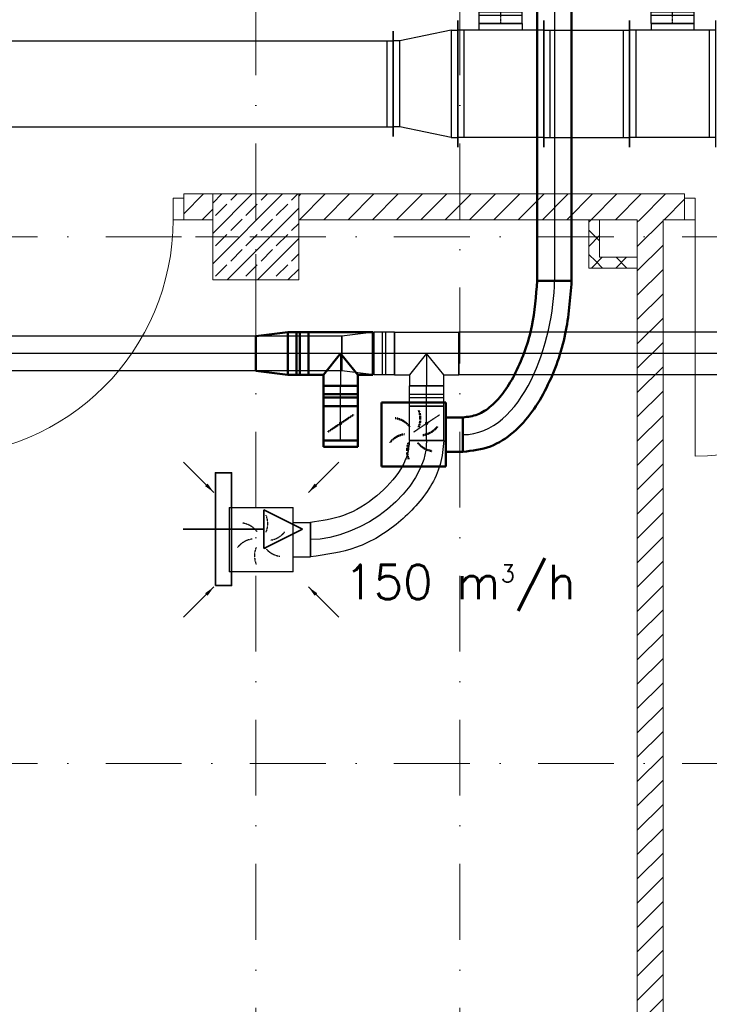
# Model space of a CAD drawing. Header units: millimetres. Extents: x -4612887 to -4536833, y -5457376 to -5415716.
# Tile 18 of 144: x -4594174 to -4590965, y -5451485 to -5446903. Entities that reach past the tile are written whole.
import ezdxf

# ---------------------------------------------------------------- set-up
doc = ezdxf.new("R2010")
doc.units = ezdxf.units.MM
doc.header["$MEASUREMENT"] = 0
for name, pattern in [('DASHDOT', [1, 0.5, -0.25, 0, -0.25]), ('DASHED', [0.75, 0.5, -0.25]), ('Kropki i Kreski', [670.277762, 352.777767, -176.388884, 0, -141.111112])]:
    doc.linetypes.add(name, pattern=pattern)
doc.layers.get('0').update_dxf_attribs({"color": 8, "lineweight": 18})
for name, color, linetype, lineweight in [('FLUID-N1', 7, 'Continuous', 30), ('FLUID-W1', 7, 'Continuous', 30), ('FLUID-W1-160-ARRGR', 7, 'Continuous', 25), ('FLUID-Zmiany', 7, 'Continuous', 50), ('is_wnt_kratki_kontaktowe', 160, 'Continuous', 35), ('Osie', 8, 'Continuous', 18), ('Slupy', 8, 'Continuous', 18), ('Ściany obudowa', 8, 'Continuous', 18), ('Ściany wewnętrzne', 7, 'Continuous', 18)]:
    doc.layers.add(name, color=color, linetype=linetype, lineweight=lineweight)
for name, color, linetype in [('FLUID-N1-SYM', 7, 'Continuous'), ('FLUID-w1-SYM', 7, 'Continuous'), ('FLUID-Zmiany-SYM', 7, 'Continuous')]:
    doc.layers.add(name, color=color, linetype=linetype)
doc.styles.add('FDBES', font='simplex.shx')
doc.linetypes.add('ZIGZAG', pattern='A,0.0001,-0.2,[131,ltypeshp.shx,S=0.2,R=0,X=-0.2,Y=0],-0.4,[131,ltypeshp.shx,S=0.2,R=180,X=0.2,Y=0],-0.2', length=0.8001)
doc.dimstyles.new('FDBES', dxfattribs={"dimscale": 50, "dimtxt": 4, "dimasz": 2.5, "dimexe": 0.8, "dimexo": 2, "dimgap": 1, "dimtad": 1, "dimdsep": 46, "dimtxsty": 'FDBES', "dimcen": 2.5, "dimclrd": 4, "dimclre": 5, "dimadec": 0, "dimazin": 0, "dimtfac": 1, "dimtmove": 0, "dimatfit": 3, "dimfxl": 1, "dimarcsym": 0})
pattern_1 = [(45, (-4559356.9, -5416807.61), (-56.56854, 56.56854), [])]
pattern_2 = [(45, (-4559356.9, -5416807.61), (-56.56854, 56.56854), []), (135, (-4559356.9, -5416807.61), (56.56854, 56.56854), [])]

# ---------------------------------------------------------------- blocks, each defined once
blk = doc.blocks.new('6')
at = {"layer": 'is_wnt_kratki_kontaktowe'}
for p, q in [((-12.52, 6), (-24.52, 0)), ((-12.52, 6), (-12.52, -6)), ((12.52, 0), (-12.52, 0)), ((-24.52, 0), (-12.52, -6))]:
    blk.add_line(p, q, dxfattribs=at)
blk.add_lwpolyline([(2.5, 17.5), (2.5, -17.5), (-2.5, -17.5), (-2.5, 17.5)], close=True, dxfattribs=at)
blk = doc.blocks.new('*U51')
at = {"color": 0, "linetype": 'ByBlock', "lineweight": -2}
for p, q in [((-149, -149), (-149, 149)), ((149, 149), (-149, 149)), ((149, 149), (149, -149)), ((-149, -149), (149, -149)), ((-80, -149), (-80, -229)), ((80, -149), (80, -229))]:
    blk.add_line(p, q, dxfattribs=at)
at = {"color": 10, "linetype": 'Continuous', "lineweight": -2}
blk.add_line((80, -229), (-80, -229), dxfattribs=at)
at = {"color": 7, "linetype": 'DASHED'}
for centre, start, end in [((-101.8, 27.3), 8.1986, 51.8014), ((-27.3, 101.8), 308.1986, 351.8014), ((-74.5, -74.5), 68.1986, 111.8014), ((27.3, -101.8), 128.1986, 171.8014), ((101.8, -27.3), 188.1986, 231.8014), ((74.5, 74.5), 248.1986, 291.8014)]:
    blk.add_arc(centre, 105.4, start, end, dxfattribs=at)
blk = doc.blocks.new('*U60')
at = {"color": 10, "linetype": 'Continuous', "lineweight": -2}
for p, q in [((-80, -80), (-80, 80)), ((80, 80), (80, -80))]:
    blk.add_line(p, q, dxfattribs=at)
at = {"color": 0, "linetype": 'ByBlock', "lineweight": -2}
for p, q in [((-80, 80), (80, 80)), ((-80, -80), (80, -80))]:
    blk.add_line(p, q, dxfattribs=at)
at = {"color": 7, "linetype": 'DASHED'}
blk.add_line((-40, 60), (40, -60), dxfattribs=at)
at = {"color": 7, "linetype": 'Continuous'}
blk.add_lwpolyline([(-4, 0, 8, 8, 1), (4, 0, 8, 8, 1)], format="xyseb", close=True, dxfattribs=at)
at = {"layer": 'FLUID-Zmiany-SYM', "color": 7, "linetype": 'Continuous'}
blk.add_line((-80, 0), (80, 0), dxfattribs=at)
blk = doc.blocks.new('*U59')
at = {"color": 10, "linetype": 'Continuous', "lineweight": -2}
for p, q in [((-47.5, -80), (-47.5, 80)), ((47.5, 80), (47.5, -80))]:
    blk.add_line(p, q, dxfattribs=at)
at = {"color": 0, "linetype": 'ByBlock', "lineweight": -2}
for p, q in [((-47.5, 80), (47.5, 80)), ((-47.5, -80), (47.5, -80))]:
    blk.add_line(p, q, dxfattribs=at)
at = {"color": 7, "linetype": 'Continuous'}
for p, q in [((-7.5, 80), (-7.5, -80)), ((7.5, 80), (7.5, -80))]:
    blk.add_line(p, q, dxfattribs=at)
at = {"layer": 'FLUID-Zmiany-SYM', "color": 7, "linetype": 'Continuous'}
blk.add_line((-47.5, 0), (47.5, 0), dxfattribs=at)
blk = doc.blocks.new('*U58')
at = {"color": 10, "linetype": 'Continuous', "lineweight": -2}
for p, q in [((-80, 150), (80, 150)), ((-150, -100), (-150, 100)), ((150, 100), (150, -100))]:
    blk.add_line(p, q, dxfattribs=at)
at = {"color": 0, "linetype": 'ByBlock', "lineweight": -2}
for p, q in [((-80, 150), (-80, 100)), ((80, 100), (80, 150)), ((-80, 100), (-150, 100)), ((150, 100), (80, 100)), ((150, -100), (-150, -100))]:
    blk.add_line(p, q, dxfattribs=at)
at = {"color": 7, "linetype": 'Continuous'}
for p, q in [((-80, 100), (0, 0)), ((0, 0), (80, 100))]:
    blk.add_line(p, q, dxfattribs=at)
at = {"layer": 'FLUID-Zmiany-SYM', "color": 7, "linetype": 'Continuous'}
for p, q in [((0, 0), (0, 150)), ((-150, 0), (150, 0))]:
    blk.add_line(p, q, dxfattribs=at)
blk = doc.blocks.new('*U62')
at = {"color": 10, "linetype": 'Continuous', "lineweight": -2}
for p, q in [((-75, -100), (-75, 100)), ((75, 80), (75, -80))]:
    blk.add_line(p, q, dxfattribs=at)
at = {"color": 0, "linetype": 'ByBlock', "lineweight": -2}
for p, q in [((-75, 100), (75, 80)), ((-75, -100), (75, -80))]:
    blk.add_line(p, q, dxfattribs=at)
at = {"layer": 'FLUID-Zmiany-SYM', "color": 7, "linetype": 'Continuous'}
blk.add_line((-75, 0), (75, 0), dxfattribs=at)
blk = doc.blocks.new('*U61')
at = {"color": 10, "linetype": 'Continuous', "lineweight": -2}
for p, q in [((-47.5, -100), (-47.5, 100)), ((47.5, 100), (47.5, -100))]:
    blk.add_line(p, q, dxfattribs=at)
at = {"color": 0, "linetype": 'ByBlock', "lineweight": -2}
for p, q in [((-47.5, 100), (47.5, 100)), ((-47.5, -100), (47.5, -100))]:
    blk.add_line(p, q, dxfattribs=at)
at = {"color": 7, "linetype": 'Continuous'}
for p, q in [((-7.5, 100), (-7.5, -100)), ((7.5, 100), (7.5, -100))]:
    blk.add_line(p, q, dxfattribs=at)
at = {"layer": 'FLUID-Zmiany-SYM', "color": 7, "linetype": 'Continuous'}
blk.add_line((-47.5, 0), (47.5, 0), dxfattribs=at)
blk = doc.blocks.new('*U57')
at = {"color": 10, "linetype": 'Continuous', "lineweight": -2}
blk.add_line((0, -80), (0, 80), dxfattribs=at)
at = {"color": 0, "linetype": 'ByBlock', "lineweight": -2}
for p, q in [((0, 80), (30, 80)), ((30, 80), (30, -80)), ((30, -80), (0, -80))]:
    blk.add_line(p, q, dxfattribs=at)
blk = doc.blocks.new('*U53')
at = {"color": 10, "linetype": 'Continuous', "lineweight": -2}
for p, q in [((-950, -80), (-950, 80)), ((950, 80), (950, -80))]:
    blk.add_line(p, q, dxfattribs=at)
at = {"color": 0, "linetype": 'ByBlock', "lineweight": -2}
for p, q in [((-950, 80), (950, 80)), ((-950, -80), (950, -80))]:
    blk.add_line(p, q, dxfattribs=at)
at = {"layer": 'FLUID-Zmiany-SYM', "color": 7, "linetype": 'Continuous'}
blk.add_line((-950, 0), (950, 0), dxfattribs=at)
blk = doc.blocks.new('*U52')
at = {"color": 10, "linetype": 'Continuous', "lineweight": -2}
for p, q in [((-80, 0), (80, 0)), ((-425.9, -795.4), (-425.9, -635.4))]:
    blk.add_line(p, q, dxfattribs=at)
at = {"color": 10, "linetype": 'ZIGZAG', "lineweight": -2, "ltscale": 50}
for points in [[(-425.9, -635.4), (-358.2, -622), (-294.3, -581.9), (-233.8, -515.1), (-180.5, -426.1), (-105.5, -211.1), (-80, 0)], [(-425.9, -795.4), (-297.6, -770.1), (-190.2, -703.3), (-104.5, -609.3), (-37.3, -497.4), (50.5, -246.6), (80, 0)]]:
    blk.add_spline(points, degree=3, dxfattribs=at)
at = {"layer": 'FLUID-Zmiany-SYM', "color": 7, "linetype": 'Continuous', "start_tangent": (1, 0), "end_tangent": (0, 1)}
blk.add_spline([(-425.9, -715.4), (0, 0)], degree=3, dxfattribs=at)
blk = doc.blocks.new('*U760')
at = {"color": 0, "linetype": 'ByBlock', "lineweight": -2}
for p, q in [((-149, -149), (-149, 149)), ((149, 149), (-149, 149)), ((149, 149), (149, -149)), ((-149, -149), (149, -149)), ((-80, -149), (-80, -229)), ((80, -149), (80, -229))]:
    blk.add_line(p, q, dxfattribs=at)
at = {"color": 32, "linetype": 'Continuous', "lineweight": -2}
blk.add_line((80, -229), (-80, -229), dxfattribs=at)
at = {"color": 7, "linetype": 'DASHED'}
for centre, start, end in [((-101.8, 27.3), 8.1986, 51.8014), ((-27.3, 101.8), 308.1986, 351.8014), ((-74.5, -74.5), 68.1986, 111.8014), ((27.3, -101.8), 128.1986, 171.8014), ((101.8, -27.3), 188.1986, 231.8014), ((74.5, 74.5), 248.1986, 291.8014)]:
    blk.add_arc(centre, 105.4, start, end, dxfattribs=at)
blk = doc.blocks.new('*U888')
at = {"color": 162, "linetype": 'Continuous', "lineweight": -2}
for p, q in [((-1650, -245), (-1650, 245)), ((1650, 245), (1650, -245))]:
    blk.add_line(p, q, dxfattribs=at)
at = {"color": 0, "linetype": 'ByBlock', "lineweight": -2}
for p, q in [((-1650, 200), (1650, 200)), ((-1650, -200), (1650, -200))]:
    blk.add_line(p, q, dxfattribs=at)
at = {"color": 7, "linetype": 'Continuous'}
for p, q in [((-1620, -200), (-1620, 200)), ((1620, 200), (1620, -200))]:
    blk.add_line(p, q, dxfattribs=at)
blk = doc.blocks.new('*U759')
at = {"color": 32, "linetype": 'Continuous', "lineweight": -2}
for p, q in [((-1155, -80), (-1155, 80)), ((1155, 80), (1155, -80))]:
    blk.add_line(p, q, dxfattribs=at)
at = {"color": 0, "linetype": 'ByBlock', "lineweight": -2}
for p, q in [((-1155, 80), (1155, 80)), ((-1155, -80), (1155, -80))]:
    blk.add_line(p, q, dxfattribs=at)
at = {"layer": 'FLUID-w1-SYM', "color": 7, "linetype": 'Continuous'}
blk.add_line((-1155, 0), (1155, 0), dxfattribs=at)
blk = doc.blocks.new('*U766')
at = {"color": 32, "linetype": 'Continuous', "lineweight": -2}
for p, q in [((-80, -80), (-80, 80)), ((80, 80), (80, -80))]:
    blk.add_line(p, q, dxfattribs=at)
at = {"color": 0, "linetype": 'ByBlock', "lineweight": -2}
for p, q in [((-80, 80), (80, 80)), ((-80, -80), (80, -80))]:
    blk.add_line(p, q, dxfattribs=at)
at = {"color": 7, "linetype": 'DASHED'}
blk.add_line((-40, 60), (40, -60), dxfattribs=at)
at = {"color": 7, "linetype": 'Continuous'}
blk.add_lwpolyline([(-4, 0, 8, 8, 1), (4, 0, 8, 8, 1)], format="xyseb", close=True, dxfattribs=at)
at = {"layer": 'FLUID-w1-SYM', "color": 7, "linetype": 'Continuous'}
blk.add_line((-80, 0), (80, 0), dxfattribs=at)
blk = doc.blocks.new('*U765')
at = {"color": 32, "linetype": 'Continuous', "lineweight": -2}
for p, q in [((-47.5, -80), (-47.5, 80)), ((47.5, 80), (47.5, -80))]:
    blk.add_line(p, q, dxfattribs=at)
at = {"color": 0, "linetype": 'ByBlock', "lineweight": -2}
for p, q in [((-47.5, 80), (47.5, 80)), ((-47.5, -80), (47.5, -80))]:
    blk.add_line(p, q, dxfattribs=at)
at = {"color": 7, "linetype": 'Continuous'}
for p, q in [((-7.5, 80), (-7.5, -80)), ((7.5, 80), (7.5, -80))]:
    blk.add_line(p, q, dxfattribs=at)
at = {"layer": 'FLUID-w1-SYM', "color": 7, "linetype": 'Continuous'}
blk.add_line((-47.5, 0), (47.5, 0), dxfattribs=at)
blk = doc.blocks.new('*U764')
at = {"color": 32, "linetype": 'Continuous', "lineweight": -2}
for p, q in [((-80, 150), (80, 150)), ((-150, -100), (-150, 100)), ((150, 100), (150, -100))]:
    blk.add_line(p, q, dxfattribs=at)
at = {"color": 0, "linetype": 'ByBlock', "lineweight": -2}
for p, q in [((-80, 150), (-80, 100)), ((80, 100), (80, 150)), ((-80, 100), (-150, 100)), ((150, 100), (80, 100)), ((150, -100), (-150, -100))]:
    blk.add_line(p, q, dxfattribs=at)
at = {"color": 7, "linetype": 'Continuous'}
for p, q in [((-80, 100), (0, 0)), ((0, 0), (80, 100))]:
    blk.add_line(p, q, dxfattribs=at)
at = {"layer": 'FLUID-w1-SYM', "color": 7, "linetype": 'Continuous'}
for p, q in [((0, 0), (0, 150)), ((-150, 0), (150, 0))]:
    blk.add_line(p, q, dxfattribs=at)
blk = doc.blocks.new('*U845')
at = {"color": 162, "linetype": 'Continuous', "lineweight": -2}
for p, q in [((-200, -295), (-200, 295)), ((200, 295), (200, -295)), ((100, -280), (-100, -280))]:
    blk.add_line(p, q, dxfattribs=at)
at = {"color": 0, "linetype": 'ByBlock', "lineweight": -2}
for p, q in [((-200, 250), (200, 250)), ((-200, -250), (200, -250)), ((-100, -280), (-100, -250)), ((100, -250), (100, -280))]:
    blk.add_line(p, q, dxfattribs=at)
at = {"color": 7, "linetype": 'Continuous'}
for p, q in [((-170, -250), (-170, 250)), ((170, 250), (170, -250))]:
    blk.add_line(p, q, dxfattribs=at)
blk = doc.blocks.new('*U843')
at = {"color": 162, "linetype": 'Continuous', "lineweight": -2}
for p, q in [((-47.5, -100), (-47.5, 100)), ((47.5, 100), (47.5, -100))]:
    blk.add_line(p, q, dxfattribs=at)
at = {"color": 0, "linetype": 'ByBlock', "lineweight": -2}
for p, q in [((-47.5, 100), (47.5, 100)), ((-47.5, -100), (47.5, -100))]:
    blk.add_line(p, q, dxfattribs=at)
at = {"color": 7, "linetype": 'Continuous'}
for p, q in [((-7.5, 100), (-7.5, -100)), ((7.5, 100), (7.5, -100))]:
    blk.add_line(p, q, dxfattribs=at)
at = {"layer": 'FLUID-N1-SYM', "color": 7, "linetype": 'DASHDOT'}
blk.add_line((-47.5, 0), (47.5, 0), dxfattribs=at)
blk = doc.blocks.new('*U842')
at = {"color": 162, "linetype": 'Continuous', "lineweight": -2}
for p, q in [((-150, -295), (-150, 295)), ((150, 245), (150, -245))]:
    blk.add_line(p, q, dxfattribs=at)
at = {"color": 0, "linetype": 'ByBlock', "lineweight": -2}
for p, q in [((-120, 250), (-150, 250)), ((-120, 250), (120, 200)), ((120, 200), (150, 200)), ((-120, -250), (120, -200)), ((120, -200), (150, -200)), ((-120, -250), (-150, -250))]:
    blk.add_line(p, q, dxfattribs=at)
at = {"color": 7, "linetype": 'Continuous'}
for p, q in [((-120, -250), (-120, 250)), ((120, 200), (120, -200))]:
    blk.add_line(p, q, dxfattribs=at)
blk = doc.blocks.new('*U949')
at = {"color": 162, "linetype": 'Continuous', "lineweight": -2}
for p, q in [((-200, -295), (-200, 295)), ((200, 295), (200, -295)), ((100, -280), (-100, -280))]:
    blk.add_line(p, q, dxfattribs=at)
at = {"color": 0, "linetype": 'ByBlock', "lineweight": -2}
for p, q in [((-200, 250), (200, 250)), ((-200, -250), (200, -250)), ((-100, -250), (-100, -280)), ((100, -280), (100, -250))]:
    blk.add_line(p, q, dxfattribs=at)
at = {"color": 7, "linetype": 'Continuous'}
for p, q in [((-170, -250), (-170, 250)), ((170, 250), (170, -250))]:
    blk.add_line(p, q, dxfattribs=at)
blk = doc.blocks.new('*U951')
at = {"color": 162, "linetype": 'Continuous', "lineweight": -2}
for p, q in [((-47.5, -100), (-47.5, 100)), ((47.5, 100), (47.5, -100))]:
    blk.add_line(p, q, dxfattribs=at)
at = {"color": 0, "linetype": 'ByBlock', "lineweight": -2}
for p, q in [((-47.5, 100), (47.5, 100)), ((-47.5, -100), (47.5, -100))]:
    blk.add_line(p, q, dxfattribs=at)
at = {"color": 7, "linetype": 'Continuous'}
for p, q in [((-7.5, 100), (-7.5, -100)), ((7.5, 100), (7.5, -100))]:
    blk.add_line(p, q, dxfattribs=at)
at = {"layer": 'FLUID-N1-SYM', "color": 7, "linetype": 'DASHDOT'}
blk.add_line((-47.5, 0), (47.5, 0), dxfattribs=at)
blk = doc.blocks.new('*U953')
at = {"color": 162, "linetype": 'Continuous', "lineweight": -2}
for p, q in [((-200, -295), (-200, 295)), ((200, 295), (200, -295))]:
    blk.add_line(p, q, dxfattribs=at)
at = {"color": 0, "linetype": 'ByBlock', "lineweight": -2}
for p, q in [((-200, 250), (200, 250)), ((-200, -250), (200, -250))]:
    blk.add_line(p, q, dxfattribs=at)
at = {"color": 7, "linetype": 'Continuous'}
for p, q in [((-170, -250), (-170, 250)), ((170, 250), (170, -250))]:
    blk.add_line(p, q, dxfattribs=at)
blk = doc.blocks.new('*U768')
at = {"color": 32, "linetype": 'Continuous', "lineweight": -2}
for p, q in [((-847.5, -100), (-847.5, 100)), ((847.5, 100), (847.5, -100))]:
    blk.add_line(p, q, dxfattribs=at)
at = {"color": 0, "linetype": 'ByBlock', "lineweight": -2}
for p, q in [((-847.5, 100), (847.5, 100)), ((-847.5, -100), (847.5, -100))]:
    blk.add_line(p, q, dxfattribs=at)
at = {"layer": 'FLUID-w1-SYM', "color": 7, "linetype": 'Continuous'}
blk.add_line((-847.5, 0), (847.5, 0), dxfattribs=at)
blk = doc.blocks.new('*U763')
at = {"color": 32, "linetype": 'Continuous', "lineweight": -2}
for p, q in [((-75, -100), (-75, 100)), ((75, 80), (75, -80))]:
    blk.add_line(p, q, dxfattribs=at)
at = {"color": 0, "linetype": 'ByBlock', "lineweight": -2}
for p, q in [((-75, 100), (75, 80)), ((-75, -100), (75, -80))]:
    blk.add_line(p, q, dxfattribs=at)
at = {"layer": 'FLUID-w1-SYM', "color": 7, "linetype": 'Continuous'}
blk.add_line((-75, 0), (75, 0), dxfattribs=at)
blk = doc.blocks.new('*U762')
at = {"color": 32, "linetype": 'Continuous', "lineweight": -2}
for p, q in [((-47.5, -100), (-47.5, 100)), ((47.5, 100), (47.5, -100))]:
    blk.add_line(p, q, dxfattribs=at)
at = {"color": 0, "linetype": 'ByBlock', "lineweight": -2}
for p, q in [((-47.5, 100), (47.5, 100)), ((-47.5, -100), (47.5, -100))]:
    blk.add_line(p, q, dxfattribs=at)
at = {"color": 7, "linetype": 'Continuous'}
for p, q in [((-7.5, 100), (-7.5, -100)), ((7.5, 100), (7.5, -100))]:
    blk.add_line(p, q, dxfattribs=at)
at = {"layer": 'FLUID-w1-SYM', "color": 7, "linetype": 'Continuous'}
blk.add_line((-47.5, 0), (47.5, 0), dxfattribs=at)
blk = doc.blocks.new('*U761')
at = {"color": 32, "linetype": 'Continuous', "lineweight": -2}
for p, q in [((461, 461.3), (621, 461.3)), ((0, -80), (0, 80))]:
    blk.add_line(p, q, dxfattribs=at)
at = {"color": 32, "linetype": 'ZIGZAG', "lineweight": -2, "ltscale": 50}
for points in [[(621, 461.3), (604, 350.1), (558.6, 248.4), (409.8, 79.6), (214.2, -35.5), (0, -80)], [(461, 461.3), (450.9, 396.7), (421, 330), (309, 203.9), (154.8, 113), (0, 80)]]:
    blk.add_spline(points, degree=3, dxfattribs=at)
at = {"layer": 'FLUID-w1-SYM', "color": 7, "linetype": 'Continuous', "start_tangent": (0, -1), "end_tangent": (-1, 0)}
blk.add_spline([(541, 461.3), (0, 0)], degree=3, dxfattribs=at)

msp = doc.modelspace()

# ---------------------------------------------------------------- hatches: boundary and pattern name
at = {"layer": 'Slupy', "linetype": 'Continuous'}
h = msp.add_hatch(dxfattribs=at)
h.set_pattern_fill('BETON_ZBROJONY', color=8, style=0, pattern_type=2)
h.set_pattern_definition([(45, (-4559356.9, -5416807.61), (-70.71068, 70.71068), []), (45, (-4559392.25, -5416772.26), (-70.71068, 70.71068), [75, -25])])
h.paths.add_polyline_path([(-4593275.7, -5448114.1), (-4592875.7, -5448114.1), (-4592875.7, -5447714.1), (-4593275.7, -5447714.1)])
at = {"layer": 'Ściany obudowa', "linetype": 'Continuous'}
h = msp.add_hatch(dxfattribs=at)
h.set_pattern_fill('BLOCZKI_BETONOWE', color=8, style=0, pattern_type=2)
h.set_pattern_definition(pattern_2)
h.paths.add_polyline_path([(-4591475.5, -5448009.1), (-4591475.5, -5447834.1), (-4591525.5, -5447834.1), (-4591525.5, -5448059.1)])
h = msp.add_hatch(dxfattribs=at)
h.set_pattern_fill('BLOCZKI_BETONOWE', color=8, style=0, pattern_type=2)
h.set_pattern_definition(pattern_2)
h.paths.add_polyline_path([(-4591300.5, -5448009.1), (-4591475.5, -5448009.1), (-4591525.5, -5448059.1), (-4591300.5, -5448059.1)])
at = {"layer": 'Ściany wewnętrzne', "linetype": 'Continuous'}
h = msp.add_hatch(dxfattribs=at)
h.set_pattern_fill('BLOCZKI_CERAMICZNE', color=8, style=0, pattern_type=2)
h.set_pattern_definition(pattern_1)
h.paths.add_polyline_path([(-4593410.1, -5447734.1), (-4593410.1, -5447834.1), (-4593275.7, -5447834.1), (-4593275.7, -5447714.1), (-4593410.1, -5447714.1)])
h = msp.add_hatch(dxfattribs=at)
h.set_pattern_fill('BLOCZKI_CERAMICZNE', color=8, style=0, pattern_type=2)
h.set_pattern_definition(pattern_1)
h.paths.add_polyline_path([(-4592875.7, -5447714.1), (-4592875.7, -5447834.1), (-4591080.5, -5447834.1), (-4591080.5, -5447734.1), (-4591080.5, -5447714.1)])
h = msp.add_hatch(dxfattribs=at)
h.set_pattern_fill('BLOCZKI_CERAMICZNE', color=8, style=0, pattern_type=2)
h.set_pattern_definition(pattern_1)
h.paths.add_polyline_path([(-4591180.5, -5453789.1), (-4591180.5, -5447834.1), (-4591300.5, -5447834.1), (-4591300.5, -5453789.1)])

# ---------------------------------------------------------------- linework, layer by layer
at = {"layer": 'Osie', "color": 8, "linetype": 'Kropki i Kreski'}
for p, q in [((-4593075.7, -5455206.5), (-4593075.7, -5416506)), ((-4592125.4, -5455206.5), (-4592125.4, -5416506)), ((-4551857, -5447914.1), (-4607179.5, -5447914.1)), ((-4551857, -5450364.1), (-4607179.5, -5450364.1))]:
    msp.add_line(p, q, dxfattribs=at)
at = {"layer": 'Slupy', "color": 8, "linetype": 'Continuous'}
for p, q in [((-4593075.7, -5447834.1), (-4593075.7, -5447634.1)), ((-4593155.7, -5447914.1), (-4593355.7, -5447914.1)), ((-4592995.7, -5447914.1), (-4592795.7, -5447914.1)), ((-4593075.7, -5447994.1), (-4593075.7, -5448194.1))]:
    msp.add_line(p, q, dxfattribs=at)
at = {"layer": 'Slupy', "color": 8, "linetype": 'Continuous', "flags": 128}
msp.add_lwpolyline([(-4593275.7, -5448114.1), (-4592875.7, -5448114.1), (-4592875.7, -5447714.1), (-4593275.7, -5447714.1)], close=True, dxfattribs=at)
at = {"layer": 'Slupy', "color": 8, "linetype": 'Continuous'}
msp.add_point((-4593075.7, -5447914.1), dxfattribs=at)
at = {"layer": 'Ściany obudowa', "color": 8, "linetype": 'Continuous', "flags": 128}
for points in [[(-4591475.5, -5447834.1), (-4591525.5, -5447834.1)], [(-4591525.5, -5447834.1), (-4591525.5, -5448059.1)], [(-4591475.5, -5448009.1), (-4591475.5, -5447834.1)], [(-4591300.5, -5448009.1), (-4591475.5, -5448009.1)], [(-4591300.5, -5448059.1), (-4591300.5, -5448009.1)], [(-4591525.5, -5448059.1), (-4591300.5, -5448059.1)]]:
    msp.add_lwpolyline(points, dxfattribs=at)
at = {"layer": 'Ściany wewnętrzne', "color": 8, "linetype": 'Continuous'}
for p, q in [((-4593410.1, -5447734.1), (-4593410.1, -5447714.1)), ((-4591080.5, -5447734.1), (-4591080.5, -5447714.1)), ((-4593410.1, -5447734.1), (-4593460.1, -5447734.1)), ((-4593460.1, -5447734.1), (-4593460.1, -5447834.1)), ((-4593410.1, -5447834.1), (-4593410.1, -5447734.1)), ((-4593410.1, -5447834.1), (-4593410.1, -5447734.1)), ((-4593410.1, -5447834.1), (-4593410.1, -5447734.1)), ((-4591080.5, -5447834.1), (-4591080.5, -5447734.1)), ((-4591030.5, -5447734.1), (-4591080.5, -5447734.1)), ((-4591080.5, -5447734.1), (-4591080.5, -5447834.1)), ((-4591080.5, -5447834.1), (-4591080.5, -5447734.1)), ((-4591030.5, -5447834.1), (-4591030.5, -5447734.1)), ((-4593460.1, -5447834.1), (-4593410.1, -5447834.1)), ((-4591080.5, -5447834.1), (-4591030.5, -5447834.1)), ((-4591030.5, -5447834.1), (-4591030.5, -5448934.1))]:
    msp.add_line(p, q, dxfattribs=at)
at = {"layer": 'Ściany wewnętrzne', "color": 8, "linetype": 'Continuous', "flags": 128}
for points in [[(-4591080.5, -5447714.1), (-4593410.1, -5447714.1)], [(-4593410.1, -5447834.1), (-4593275.7, -5447834.1)], [(-4592875.7, -5447834.1), (-4591300.5, -5447834.1)], [(-4591300.5, -5447834.1), (-4591300.5, -5453789.1)], [(-4591180.5, -5453789.1), (-4591180.5, -5447834.1)], [(-4591180.5, -5447834.1), (-4591080.5, -5447834.1)]]:
    msp.add_lwpolyline(points, dxfattribs=at)
at = {"layer": 'Ściany wewnętrzne', "color": 8, "linetype": 'Continuous'}
for centre in [(-4594560.1, -5447834.1), (-4591030.5, -5447834.1)]:
    msp.add_arc(centre, 1100, 270, 0, dxfattribs=at)

# ---------------------------------------------------------------- block references
at = {"layer": 'FLUID-N1', "color": 162, "linetype": 'Continuous'}
for name, p, rotation in [('*U843', (-4591935.7, -5446874.1), 90), ('*U951', (-4591135.7, -5446874.1), 90), ('*U842', (-4592285.7, -5447201.6), 180), ('*U845', (-4591935.7, -5447201.6), 180), ('*U949', (-4591135.7, -5447201.6), 180)]:
    msp.add_blockref(name, p, dxfattribs=dict(at, rotation=rotation))
for name, p in [('*U953', (-4591535.7, -5447201.6)), ('*U888', (-4594085.7, -5447201.6))]:
    msp.add_blockref(name, p, dxfattribs=at)
at = {"layer": 'FLUID-W1', "color": 32, "linetype": 'Continuous'}
for name, p, rotation in [('*U763', (-4592600.5, -5448456.6), 180), ('*U762', (-4592478, -5448456.6), 180), ('*U764', (-4592280.5, -5448456.6), 180), ('*U768', (-4591283, -5448456.6), 180), ('*U759', (-4593830.5, -5448456.6), 180), ('*U765', (-4592280.5, -5448654.1), 90), ('*U766', (-4592280.5, -5448781.6), 90), ('*U760', (-4593050.5, -5449322.8), 90)]:
    msp.add_blockref(name, p, dxfattribs=dict(at, rotation=rotation))
msp.add_blockref('*U761', (-4592821.5, -5449322.8), dxfattribs=at)
at = {"layer": 'FLUID-Zmiany', "color": 10, "linetype": 'Continuous'}
for name, p, rotation in [('*U53', (-4591685.7, -5447168.7), 270), ('*U62', (-4593000.5, -5448456.6), 180), ('*U61', (-4592878, -5448456.6), 180), ('*U58', (-4592680.5, -5448456.6), 180), ('*U59', (-4592680.5, -5448654.1), 90), ('*U51', (-4592340.6, -5448834.1), 90), ('*U60', (-4592680.5, -5448781.6), 90), ('*U57', (-4592680.5, -5448861.6), 270)]:
    msp.add_blockref(name, p, dxfattribs=dict(at, rotation=rotation))
msp.add_blockref('*U52', (-4591685.7, -5448118.7), dxfattribs=at)
at = {"layer": 'is_wnt_kratki_kontaktowe', "xscale": 15, "yscale": 15, "zscale": 15, "rotation": 179.9999997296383}
msp.add_blockref('6', (-4593225.7, -5449274), dxfattribs=at)

# ---------------------------------------------------------------- texts
at = {"layer": 'FLUID-W1-160-ARRGR', "color": 60, "insert": (-4592125.4, -5449546.6), "char_height": 160, "attachment_point": 5, "style": 'FDBES'}
msp.add_mtext('150 m{\\A2;\\H0.5x;3}/h\\P', dxfattribs=at)

# ---------------------------------------------------------------- leaders
at = {"layer": 'FLUID-W1-160-ARRGR'}
for points in [[(-4593270.2, -5449103.1), (-4593411.6, -5448961.7)], [(-4592830.7, -5449103.1), (-4592689.3, -5448961.7)], [(-4593270.2, -5449542.6), (-4593411.6, -5449684)], [(-4592830.7, -5449542.6), (-4592689.3, -5449684)]]:
    msp.add_leader(points, dimstyle='FDBES', override={"dimscale": 20, "dimclrd": 7}, dxfattribs=at)

doc.saveas('drawing.dxf')
